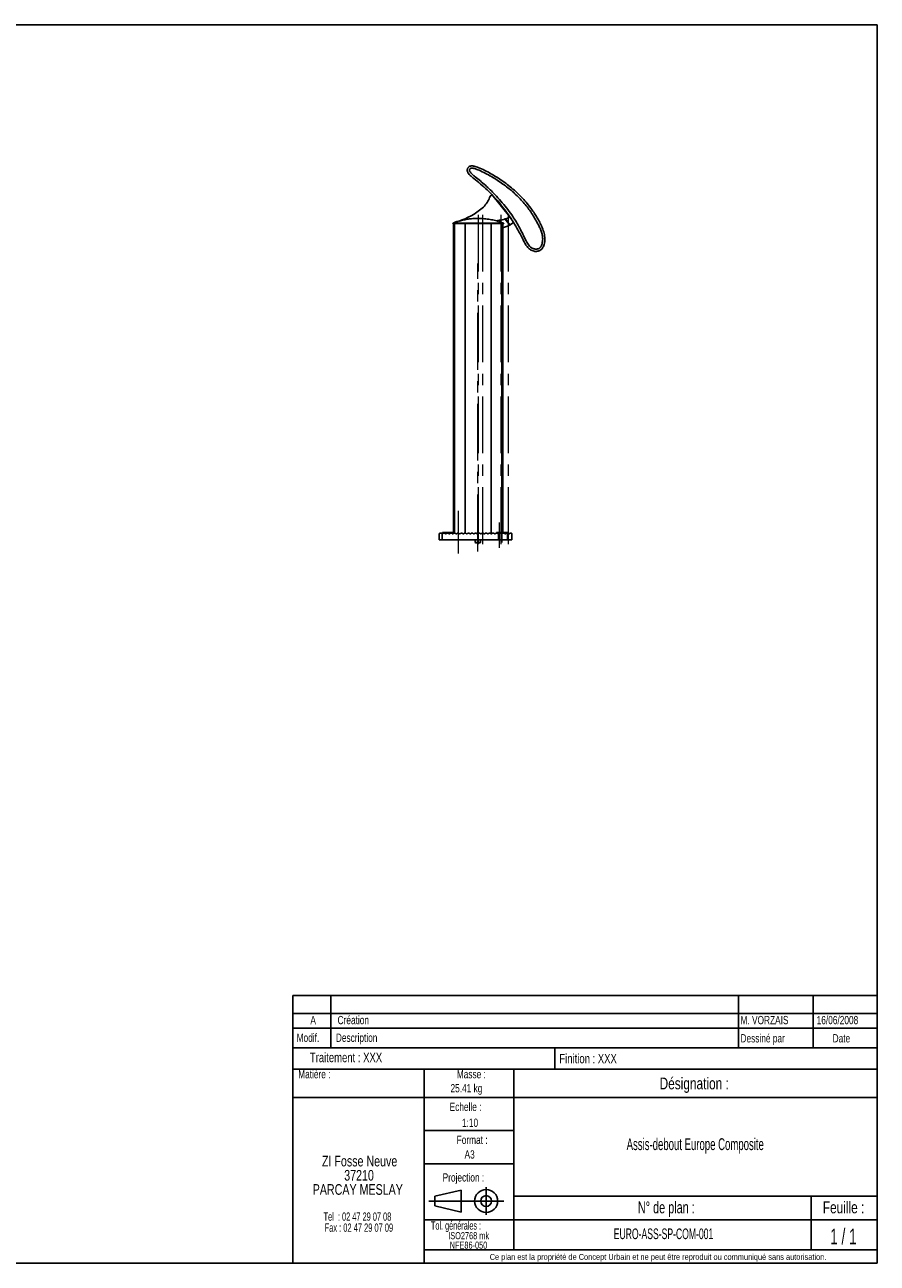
# Model space of a CAD drawing. Header units: millimetres. Extents: x 10 to 410, y 10 to 287.
# Tile 3 of 3: x 219 to 410, y 10 to 287. Entities that reach past the tile are written whole.
import ezdxf

# ---------------------------------------------------------------- set-up
doc = ezdxf.new("R2010")
doc.units = ezdxf.units.MM
doc.linetypes.add('CENTERX2', pattern=[20.32, 12.7, -2.54, 2.54, -2.54])
doc.layers.add('FORMAT', color=7, linetype='Continuous')
doc.styles.add('SLDTEXTSTYLE0', font='TXT', dxfattribs={"width": 0.605})
doc.styles.add('SLDTEXTSTYLE1', font='TXT', dxfattribs={"width": 0.75})
doc.styles.add('SLDTEXTSTYLE2', font='TXT', dxfattribs={"width": 0.666667})
doc.styles.add('SLDTEXTSTYLE3', font='TXT', dxfattribs={"width": 0.675})
doc.styles.add('SLDTEXTSTYLE4', font='TXT', dxfattribs={"width": 0.65})
doc.styles.add('SLDTEXTSTYLE5', font='TXT', dxfattribs={"width": 0.6875})

# ---------------------------------------------------------------- blocks, each defined once
blk = doc.blocks.new('SW_NOTE_0')
at = {"layer": 'FORMAT', "color": 0, "attachment_point": 2}
for s, insert, char_height, style in [('ZI Fosse Neuve', (11.05, 3.07), 2.3813, 'SLDTEXTSTYLE1'), ('37210', (10.92, -0.11), 2.381, 'SLDTEXTSTYLE1'), ('PARCAY MESLAY', (10.64, -3.28), 2.3813, 'SLDTEXTSTYLE1'), ('Tel  : 02 47 29 07 08', (10.56, -9.61), 1.8521, 'SLDTEXTSTYLE2'), ('Fax : 02 47 29 07 09', (10.88, -12.08), 1.8521, 'SLDTEXTSTYLE3')]:
    blk.add_mtext(s, dxfattribs=dict(at, insert=insert, char_height=char_height, style=style))
blk = doc.blocks.new('SW_NOTE_0_1')
at = {"layer": 'FORMAT', "color": 0, "char_height": 1.587, "attachment_point": 2, "style": 'SLDTEXTSTYLE1'}
for s, insert in [('ISO2768 mk', (5.78, 2.05)), ('NFE86-050', (5.74, -0.07))]:
    blk.add_mtext(s, dxfattribs=dict(at, insert=insert))

msp = doc.modelspace()

# ---------------------------------------------------------------- linework, layer by layer
at = {"color": 7, "linetype": 'Continuous', "lineweight": 25}
for p, q in [((327.7724, 244.0051), (323.7568, 249.0475)), ((327.7724, 244.0051), (327.8143, 244.0341)), ((315.028, 242.6211), (315.028, 242.5212)), ((315.028, 242.5212), (315.3077, 242.5212)), ((315.228, 242.5212), (315.228, 173.2392)), ((315.3077, 242.6212), (315.3077, 242.5212)), ((315.3077, 242.5212), (326.1482, 242.5212)), ((316.228, 243.0453), (316.2514, 243.0328)), ((325.0445, 243.0739), (325.0445, 243.2424)), ((325.2045, 243.0328), (325.228, 243.0453)), ((326.1482, 242.6212), (326.1482, 242.5212)), ((326.1482, 242.5212), (326.428, 242.5212)), ((326.228, 173.4212), (326.228, 242.5212)), ((326.428, 242.6211), (326.428, 242.5212)), ((327.905, 242.2234), (328.6146, 242.7885)), ((327.9077, 242.22), (328.617, 242.7849)), ((312.028, 173.1811), (312.028, 171.8212)), ((312.028, 171.8212), (312.6682, 171.8212)), ((312.6682, 171.8212), (312.6682, 173.1236)), ((312.6682, 171.8212), (325.3029, 171.8212)), ((312.778, 173.4212), (312.778, 173.1482)), ((312.778, 173.4212), (315.228, 173.4212)), ((320.078, 171.8212), (320.078, 171.2034)), ((321.278, 171.2034), (321.278, 171.8212)), ((324.7965, 173.4212), (324.7965, 173.3082)), ((324.7965, 173.4212), (327.2965, 173.4212)), ((325.3029, 171.8212), (325.3029, 173.1314)), ((325.3029, 171.8212), (327.3147, 171.8212)), ((327.2965, 173.3003), (327.2965, 173.4212)), ((327.3147, 171.8212), (327.3147, 173.2951)), ((327.3147, 171.8212), (328.228, 171.8212)), ((328.228, 171.8212), (328.228, 173.2223)), ((320.078, 171.2034), (320.178, 171.1034)), ((320.078, 171.2034), (320.1247, 171.2034)), ((320.1247, 171.2034), (321.278, 171.2034)), ((320.2169, 171.1034), (320.178, 171.1034)), ((321.178, 171.1034), (320.2169, 171.1034)), ((321.178, 171.1034), (321.278, 171.2034))]:
    msp.add_line(p, q, dxfattribs=at)
at = {"color": 8, "linetype": 'Continuous', "lineweight": 25}
for p, q in [((315.4604, 242.5212), (315.4604, 173.3049)), ((317.8366, 242.5212), (317.8366, 173.3076)), ((323.6194, 242.5212), (323.6194, 173.1359)), ((325.9955, 242.5212), (325.9955, 173.4212)), ((327.789, 242.2085), (326.7307, 243.5374))]:
    msp.add_line(p, q, dxfattribs=at)
at = {"color": 7, "linetype": 'Continuous', "lineweight": 25, "flags": 128}
for points in [[(328.121, 243.5574), (328.0436, 243.6545), (327.8244, 243.9298), (327.7669, 244.002)], [(327.905, 242.2234), (327.7801, 242.3802), (327.6309, 242.5676), (327.4578, 242.7849), (327.2614, 243.0315), (327.0421, 243.3068), (326.831, 243.5719)]]:
    msp.add_lwpolyline(points, dxfattribs=at)
at = {"color": 7, "linetype": 'Continuous', "lineweight": 25}
for centre, radius, start, end in [((316.8909, 251.1067), 6.984, 312.925537, 334.356537), ((325.9139, 247.1213), 2.892, 138.237016, 160.551041), ((311.5509, 258.0757), 15.7459, 287.979968, 309.882034), ((324.9077, 248.991), 5.7503, 271.363911, 299.880178), ((324.9242, 247.1944), 5.7503, 283.104197, 299.880178), ((327.3712, 241.7949), 0.6845, 38.39196, 38.749952)]:
    msp.add_arc(centre, radius, start, end, dxfattribs=at)
for points, knots in [([(332.4089, 236.6952), (332.3098, 236.7648), (332.0934, 236.9169), (331.8036, 237.207), (331.534, 237.5436), (331.2729, 237.947), (331.0206, 238.4117), (330.5622, 239.3478), (329.8707, 240.6901), (328.881, 242.4024), (327.8118, 244.0686), (326.6612, 245.6788), (325.4299, 247.2245), (324.1209, 248.6924), (322.735, 250.0766), (321.2851, 251.3831), (320.1404, 252.3284), (319.3377, 252.9518), (318.9215, 253.3085), (318.6208, 253.6416), (318.428, 253.9288), (318.3093, 254.1692), (318.2542, 254.4477), (318.3068, 254.7116), (318.3989, 254.9232), (318.5236, 255.1133), (318.7094, 255.3009), (318.9988, 255.4291), (319.338, 255.4568), (319.685, 255.41), (320.0944, 255.2964), (320.5699, 255.132), (321.4129, 254.789), (322.5376, 254.2645), (323.9169, 253.5118), (325.2528, 252.6838), (326.5746, 251.7797), (327.8778, 250.7955), (329.1454, 249.715), (330.3451, 248.5583), (331.466, 247.3279), (332.3851, 246.1497), (333.1478, 245.0656), (333.7851, 244.0972), (334.3708, 243.0971), (334.8865, 242.062), (335.2514, 241.1524), (335.4852, 240.3832), (335.6111, 239.7667), (335.6694, 239.132), (335.6384, 238.4874), (335.516, 237.9152), (335.3355, 237.4338), (335.1499, 237.0921), (334.9473, 236.8312), (334.7465, 236.6471), (334.5157, 236.5052), (334.2519, 236.3951), (333.9574, 236.3247), (333.6026, 236.2988), (333.2123, 236.3462), (332.7934, 236.4743), (332.5392, 236.6203), (332.4089, 236.6952)], [0, 0, 0, 0, 0.00672982, 0.01469931, 0.02270631, 0.03070039, 0.04140345, 0.0521123, 0.08870642, 0.12540038, 0.16212829, 0.19883621, 0.23548368, 0.27204661, 0.30822453, 0.34442967, 0.38061945, 0.39080626, 0.40098707, 0.41109544, 0.41565355, 0.4201976, 0.4259633, 0.43106316, 0.43491086, 0.43875981, 0.44366577, 0.44939035, 0.45594587, 0.46235502, 0.46879018, 0.4795606, 0.49033594, 0.51942513, 0.54856452, 0.57772821, 0.60685063, 0.63765675, 0.66856317, 0.69947923, 0.73033883, 0.76110567, 0.78256382, 0.804094, 0.82559634, 0.84702246, 0.86839313, 0.88004805, 0.89172021, 0.90334672, 0.91542759, 0.92749573, 0.93574244, 0.94397326, 0.94902308, 0.95406373, 0.95904155, 0.96402391, 0.96991712, 0.97581185, 0.98372992, 0.99165845, 1, 1, 1, 1]), ([(332.6792, 237.1158), (332.7839, 237.0557), (332.9828, 236.9413), (333.3108, 236.8389), (333.6086, 236.8016), (333.8782, 236.8204), (334.092, 236.8713), (334.282, 236.9496), (334.443, 237.0475), (334.5834, 237.1766), (334.7344, 237.3746), (334.8807, 237.6509), (335.0353, 238.0578), (335.1412, 238.5543), (335.1656, 239.0781), (335.1296, 239.555), (335.0359, 240.1252), (334.8333, 240.8431), (334.4896, 241.6879), (334.0703, 242.5168), (333.532, 243.4687), (332.8819, 244.546), (332.098, 245.7008), (331.2609, 246.7836), (330.3796, 247.7948), (329.4333, 248.763), (328.4251, 249.685), (327.3615, 250.5624), (326.2157, 251.4194), (324.9903, 252.2541), (323.6798, 253.0635), (322.3254, 253.8096), (321.2211, 254.3269), (320.4001, 254.6615), (319.9634, 254.8121), (319.6066, 254.9142), (319.351, 254.9519), (319.1417, 254.9398), (318.9947, 254.8794), (318.8812, 254.7578), (318.8018, 254.6127), (318.7637, 254.449), (318.7971, 254.3071), (318.8715, 254.1667), (319.0053, 253.967), (319.21, 253.7361), (319.582, 253.3969), (320.2712, 252.8628), (321.2221, 252.0673), (322.3346, 251.091), (323.4302, 250.0921), (324.587, 248.9176), (325.8033, 247.5741), (327.0629, 246.0523), (328.1632, 244.5961), (329.0833, 243.1968), (329.8375, 241.8717), (330.542, 240.519), (331.0706, 239.4389), (331.4623, 238.6519), (331.7245, 238.1601), (332.0383, 237.6937), (332.3619, 237.3398), (332.5983, 237.1729), (332.6792, 237.1158)], [0, 0, 0, 0, 0.00711065, 0.01351828, 0.02015557, 0.02472258, 0.02941493, 0.03307305, 0.03682191, 0.04048764, 0.04426786, 0.05148445, 0.05886699, 0.06993187, 0.08130923, 0.0897265, 0.09814725, 0.11540895, 0.13365715, 0.15195214, 0.17024611, 0.19825622, 0.22626083, 0.25265052, 0.27906383, 0.30545638, 0.33258705, 0.35973781, 0.38687518, 0.41708731, 0.44729897, 0.47784441, 0.5083819, 0.51928132, 0.53020635, 0.53565782, 0.54118062, 0.54540853, 0.54788223, 0.5503517, 0.55505747, 0.55754717, 0.56007084, 0.56345265, 0.56691403, 0.57425114, 0.58160664, 0.59663318, 0.62573266, 0.65483992, 0.68407047, 0.71330004, 0.75218905, 0.79109532, 0.82997513, 0.85994748, 0.88995809, 0.92000939, 0.9500374, 0.96099027, 0.97195399, 0.98292655, 0.99415857, 1, 1, 1, 1]), ([(327.7724, 244.0051), (327.7918, 244.0057), (327.8129, 244.0062), (327.8303, 244.0071), (327.8316, 244.0072)], [0, 0, 0, 0, 0.92173174, 1, 1, 1, 1]), ([(315.3201, 242.7348), (315.2601, 242.7009), (315.1623, 242.6457), (315.064, 242.6371), (315.0261, 242.6338)], [0, 0, 0, 0, 0.613973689, 1, 1, 1, 1]), ([(315.028, 242.6211), (315.0335, 242.6211), (315.0445, 242.6212), (315.1308, 242.6212), (315.228, 242.6211), (315.2926, 242.6212), (315.3077, 242.6212)], [0, 0, 0, 0, 0.30255668, 0.605118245, 0.907686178, 1, 1, 1, 1]), ([(315.3077, 242.6212), (315.6396, 242.6215), (316.3034, 242.6221), (317.3571, 242.6209), (318.4474, 242.6213), (319.5574, 242.6211), (320.6646, 242.6211), (321.7723, 242.6212), (322.8839, 242.6212), (323.9956, 242.6211), (325.0927, 242.6212), (325.7954, 242.6212), (326.1482, 242.6212)], [0, 0, 0, 0, 0.09756337, 0.19512684, 0.29596469, 0.39680267, 0.4943658, 0.59192892, 0.6927666, 0.79360434, 0.89634399, 1, 1, 1, 1]), ([(316.1946, 243.0347), (316.1913, 243.0338), (315.8947, 242.9503), (315.6058, 242.842), (315.3201, 242.7348)], [0, 0, 0, 0, 0.01103177, 1, 1, 1, 1]), ([(325.2045, 243.0328), (324.8047, 243.1429), (324.0023, 243.3638), (322.7669, 243.5682), (321.5145, 243.6852), (320.3365, 243.6961), (319.241, 243.628), (318.2348, 243.4953), (317.2332, 243.3092), (316.5792, 243.1251), (316.2514, 243.0328)], [0, 0, 0, 0, 0.13695294, 0.27487456, 0.41313419, 0.55231118, 0.6637079, 0.7755815, 0.88753937, 1, 1, 1, 1]), ([(326.1359, 242.7348), (325.9071, 242.8195), (325.6179, 242.9265), (325.3223, 243.0141), (325.2605, 243.0324)], [0, 0, 0, 0, 0.79082241, 1, 1, 1, 1]), ([(326.4299, 242.6338), (326.3919, 242.6371), (326.2936, 242.6457), (326.1959, 242.7009), (326.1359, 242.7348)], [0, 0, 0, 0, 0.3860335, 1, 1, 1, 1]), ([(326.1482, 242.6212), (326.1963, 242.6212), (326.2924, 242.6212), (326.3884, 242.6211), (326.4251, 242.6212), (326.4274, 242.6211), (326.428, 242.6211)], [0, 0, 0, 0, 0.30256414, 0.60511728, 0.90768023, 1, 1, 1, 1]), ([(327.789, 242.2085), (327.8078, 242.2092), (327.8392, 242.2104), (327.8715, 242.2108), (327.8879, 242.2138), (327.8976, 242.2169), (327.9055, 242.2199), (327.9069, 242.22), (327.9077, 242.22)], [0, 0, 0, 0, 0.32310421, 0.54051235, 0.62431041, 0.72812069, 0.85315811, 1, 1, 1, 1]), ([(312.0303, 173.1811), (312.0297, 173.1803), (312.0252, 173.1748), (312.0641, 173.2242), (312.146, 173.2782), (312.24, 173.3114), (312.3585, 173.3138), (312.4832, 173.2747), (312.5509, 173.2051), (312.5772, 173.1782)], [0, 0, 0, 0, 0.04149545, 0.30169536, 0.45191801, 0.60522083, 0.75432982, 0.90467031, 1, 1, 1, 1]), ([(312.5772, 173.1782), (312.5932, 173.1623), (312.62, 173.1358), (312.6544, 173.1271), (312.6682, 173.1236)], [0, 0, 0, 0, 0.598866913, 1, 1, 1, 1]), ([(312.6682, 173.1236), (312.6891, 173.1224), (312.7304, 173.1201), (312.7811, 173.144), (312.8045, 173.1694), (312.8126, 173.1782)], [0, 0, 0, 0, 0.40037438, 0.79196868, 1, 1, 1, 1]), ([(312.8126, 173.1782), (312.8426, 173.2086), (312.9027, 173.2694), (313.0226, 173.3123), (313.1541, 173.3136), (313.2768, 173.2672), (313.3372, 173.2039), (313.3618, 173.1782)], [0, 0, 0, 0, 0.193900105, 0.386889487, 0.607380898, 0.840185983, 1, 1, 1, 1]), ([(313.3618, 173.1782), (313.3746, 173.1652), (313.4001, 173.1393), (313.451, 173.1209), (313.5067, 173.12), (313.5597, 173.1392), (313.586, 173.1666), (313.5972, 173.1782)], [0, 0, 0, 0, 0.19236033, 0.38386869, 0.60058309, 0.83016075, 1, 1, 1, 1]), ([(313.5972, 173.1782), (313.6269, 173.2084), (313.6863, 173.2687), (313.8052, 173.3119), (313.9348, 173.3139), (314.0585, 173.2692), (314.1199, 173.2056), (314.1464, 173.1782)], [0, 0, 0, 0, 0.19301779, 0.38522574, 0.60093071, 0.82755991, 1, 1, 1, 1]), ([(314.1464, 173.1782), (314.159, 173.1653), (314.1843, 173.1396), (314.2349, 173.121), (314.2899, 173.1199), (314.3432, 173.1385), (314.3698, 173.1659), (314.3818, 173.1782)], [0, 0, 0, 0, 0.191659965, 0.382571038, 0.594995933, 0.818739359, 1, 1, 1, 1]), ([(314.3818, 173.1782), (314.4112, 173.2082), (314.47, 173.2681), (314.5881, 173.3114), (314.716, 173.3142), (314.8406, 173.2709), (314.9028, 173.2071), (314.931, 173.1782)], [0, 0, 0, 0, 0.19224929, 0.38378274, 0.59533573, 0.81649462, 1, 1, 1, 1]), ([(314.931, 173.1782), (314.9367, 173.1716), (314.9534, 173.1528), (314.9899, 173.1303), (315.0408, 173.118), (315.0963, 173.1252), (315.1399, 173.1485), (315.1599, 173.171), (315.1664, 173.1782)], [0, 0, 0, 0, 0.09272566, 0.26826684, 0.46551878, 0.6800867, 0.89722972, 1, 1, 1, 1]), ([(315.1664, 173.1782), (315.1783, 173.1919), (315.2154, 173.2344), (315.2975, 173.2872), (315.4153, 173.3179), (315.5443, 173.304), (315.6495, 173.2512), (315.6983, 173.1972), (315.7156, 173.1782)], [0, 0, 0, 0, 0.08342678, 0.25889775, 0.45513474, 0.6676954, 0.88262072, 1, 1, 1, 1]), ([(315.7156, 173.1782), (315.728, 173.1655), (315.7528, 173.1401), (315.8028, 173.1214), (315.8566, 173.1197), (315.9105, 173.1373), (315.9378, 173.1649), (315.951, 173.1782)], [0, 0, 0, 0, 0.19051068, 0.38043738, 0.58586867, 0.79988229, 1, 1, 1, 1]), ([(315.951, 173.1782), (315.9799, 173.2078), (316.0377, 173.267), (316.1543, 173.3107), (316.2796, 173.3146), (316.4056, 173.2736), (316.4692, 173.2095), (316.5002, 173.1782)], [0, 0, 0, 0, 0.19097814, 0.38141621, 0.58618532, 0.7981865, 1, 1, 1, 1]), ([(316.5002, 173.1782), (316.5074, 173.1701), (316.5258, 173.1497), (316.5654, 173.1278), (316.6168, 173.1179), (316.6709, 173.1273), (316.7116, 173.1509), (316.73, 173.1718), (316.7356, 173.1782)], [0, 0, 0, 0, 0.11629887, 0.29631064, 0.4927075, 0.70073072, 0.90884012, 1, 1, 1, 1]), ([(316.7356, 173.1782), (316.749, 173.1934), (316.7879, 173.2376), (316.8732, 173.29), (316.9912, 173.3181), (317.1173, 173.3023), (317.2198, 173.25), (317.2673, 173.1974), (317.2848, 173.1782)], [0, 0, 0, 0, 0.09403665, 0.27287221, 0.46733866, 0.67324139, 0.88005306, 1, 1, 1, 1]), ([(317.2848, 173.1782), (317.297, 173.1656), (317.3215, 173.1405), (317.371, 173.1216), (317.4239, 173.1196), (317.4784, 173.1364), (317.5061, 173.1641), (317.5202, 173.1782)], [0, 0, 0, 0, 0.1896068, 0.37879078, 0.57885507, 0.78520108, 1, 1, 1, 1]), ([(317.5202, 173.1782), (317.5487, 173.2075), (317.6057, 173.2661), (317.7211, 173.3101), (317.8445, 173.3149), (317.9717, 173.2757), (318.0362, 173.2112), (318.0694, 173.1782)], [0, 0, 0, 0, 0.18998151, 0.37956652, 0.5791356, 0.78391113, 1, 1, 1, 1]), ([(318.0694, 173.1782), (318.0779, 173.1689), (318.0978, 173.1473), (318.1398, 173.126), (318.1914, 173.118), (318.2443, 173.1291), (318.2826, 173.1527), (318.2998, 173.1724), (318.3048, 173.1782)], [0, 0, 0, 0, 0.136272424, 0.319237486, 0.513958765, 0.716181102, 0.917444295, 1, 1, 1, 1]), ([(318.3048, 173.1782), (318.3195, 173.1948), (318.3601, 173.2405), (318.4484, 173.2925), (318.5665, 173.3182), (318.6903, 173.3007), (318.7902, 173.2487), (318.8365, 173.1975), (318.854, 173.1782)], [0, 0, 0, 0, 0.10387245, 0.2853674, 0.47811564, 0.67852356, 0.87902566, 1, 1, 1, 1]), ([(318.854, 173.1782), (318.8661, 173.1657), (318.8903, 173.1408), (318.9393, 173.1219), (318.9918, 173.1193), (319.0432, 173.1357), (319.0745, 173.16), (319.0877, 173.1761), (319.0894, 173.1782)], [0, 0, 0, 0, 0.18879298, 0.37728641, 0.57313766, 0.77334925, 0.9704919, 1, 1, 1, 1]), ([(319.0894, 173.1782), (319.1176, 173.2072), (319.1739, 173.2653), (319.2883, 173.3095), (319.4107, 173.3155), (319.5302, 173.2775), (319.6034, 173.2211), (319.6343, 173.1834), (319.6386, 173.1782)], [0, 0, 0, 0, 0.18907739, 0.37787921, 0.57333987, 0.77232309, 0.96806026, 1, 1, 1, 1]), ([(319.6386, 173.1782), (319.6482, 173.1679), (319.6693, 173.1453), (319.7133, 173.1246), (319.7649, 173.1183), (319.8167, 173.1305), (319.8532, 173.154), (319.8694, 173.1729), (319.874, 173.1782)], [0, 0, 0, 0, 0.15281843, 0.33763953, 0.53040388, 0.72775256, 0.92391954, 1, 1, 1, 1]), ([(319.874, 173.1782), (319.89, 173.196), (319.932, 173.243), (320.0228, 173.2945), (320.141, 173.3182), (320.2628, 173.2994), (320.3605, 173.2475), (320.4058, 173.1974), (320.4232, 173.1782)], [0, 0, 0, 0, 0.11255071, 0.2960699, 0.48719774, 0.68314946, 0.87880816, 1, 1, 1, 1]), ([(320.4232, 173.1782), (320.4352, 173.1658), (320.4591, 173.141), (320.5078, 173.122), (320.5598, 173.1193), (320.6105, 173.1349), (320.6424, 173.1587), (320.6561, 173.1752), (320.6586, 173.1782)], [0, 0, 0, 0, 0.188187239, 0.376180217, 0.568850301, 0.764344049, 0.95794292, 1, 1, 1, 1]), ([(320.6586, 173.1782), (320.6865, 173.207), (320.7424, 173.2647), (320.856, 173.3091), (320.9772, 173.3156), (321.0951, 173.2794), (321.1697, 173.2239), (321.2018, 173.1853), (321.2078, 173.1782)], [0, 0, 0, 0, 0.18840157, 0.37662801, 0.56900643, 0.76356522, 0.9560766, 1, 1, 1, 1]), ([(321.2078, 173.1782), (321.2182, 173.1672), (321.2403, 173.1438), (321.2859, 173.1237), (321.3374, 173.1186), (321.3882, 173.1317), (321.4234, 173.1551), (321.439, 173.1733), (321.4432, 173.1782)], [0, 0, 0, 0, 0.16609223, 0.35202212, 0.54288626, 0.7363353, 0.92877826, 1, 1, 1, 1]), ([(321.4432, 173.1782), (321.4602, 173.197), (321.5034, 173.245), (321.5963, 173.2962), (321.7145, 173.3182), (321.8347, 173.2982), (321.9306, 173.2466), (321.9752, 173.1972), (321.9924, 173.1782)], [0, 0, 0, 0, 0.119816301, 0.304807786, 0.494496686, 0.686941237, 0.878981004, 1, 1, 1, 1]), ([(321.9924, 173.1782), (322.0043, 173.1659), (322.0281, 173.1412), (322.0765, 173.1222), (322.1281, 173.1192), (322.1782, 173.1343), (322.2107, 173.1578), (322.2248, 173.1746), (322.2278, 173.1782)], [0, 0, 0, 0, 0.1877167, 0.37532074, 0.56562387, 0.75756058, 0.94840321, 1, 1, 1, 1]), ([(322.2278, 173.1782), (322.2555, 173.2069), (322.311, 173.2643), (322.424, 173.3088), (322.5444, 173.3157), (322.661, 173.2808), (322.7368, 173.226), (322.7698, 173.1867), (322.777, 173.1782)], [0, 0, 0, 0, 0.187870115, 0.375639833, 0.565730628, 0.75697936, 0.947022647, 1, 1, 1, 1]), ([(322.777, 173.1782), (322.7881, 173.1666), (322.8108, 173.1427), (322.8577, 173.123), (322.909, 173.1189), (322.9592, 173.1326), (322.9933, 173.1558), (323.0084, 173.1735), (323.0124, 173.1782)], [0, 0, 0, 0, 0.17623657, 0.36278216, 0.5520045, 0.74250871, 0.93233459, 1, 1, 1, 1]), ([(323.0124, 173.1782), (323.039, 173.206), (323.0932, 173.2625), (323.2043, 173.3078), (323.3243, 173.3162), (323.4408, 173.283), (323.5187, 173.2287), (323.5531, 173.1882), (323.5616, 173.1782)], [0, 0, 0, 0, 0.1816407, 0.36913064, 0.55826692, 0.7482299, 0.93734983, 1, 1, 1, 1]), ([(323.5616, 173.1782), (323.5734, 173.1659), (323.5971, 173.1414), (323.6454, 173.1223), (323.6967, 173.1192), (323.7464, 173.1338), (323.7792, 173.1571), (323.7936, 173.1741), (323.797, 173.1782)], [0, 0, 0, 0, 0.1873643, 0.37467599, 0.56329918, 0.75269457, 0.94153312, 1, 1, 1, 1]), ([(323.797, 173.1782), (323.8246, 173.2068), (323.8797, 173.2639), (323.9924, 173.3086), (324.1121, 173.3158), (324.2279, 173.2817), (324.3045, 173.2275), (324.3381, 173.1877), (324.3462, 173.1782)], [0, 0, 0, 0, 0.18746281, 0.37487928, 0.56335133, 0.75228117, 0.94058237, 1, 1, 1, 1]), ([(324.3462, 173.1782), (324.3577, 173.1662), (324.381, 173.1419), (324.4287, 173.1226), (324.4799, 173.1191), (324.5295, 173.1332), (324.563, 173.1563), (324.5778, 173.1737), (324.5816, 173.1782)], [0, 0, 0, 0, 0.18336563, 0.370214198, 0.558196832, 0.746661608, 0.934778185, 1, 1, 1, 1]), ([(324.5816, 173.1782), (324.6081, 173.2059), (324.6621, 173.2622), (324.7729, 173.3076), (324.8923, 173.3162), (325.0081, 173.2837), (325.0867, 173.2299), (325.1216, 173.189), (325.1308, 173.1782)], [0, 0, 0, 0, 0.18132068, 0.36855091, 0.55641027, 0.74451367, 0.93221908, 1, 1, 1, 1]), ([(325.1308, 173.1782), (325.1426, 173.1659), (325.1662, 173.1415), (325.2143, 173.1225), (325.2617, 173.1189), (325.2904, 173.1276), (325.3029, 173.1314)], [0, 0, 0, 0, 0.26507954, 0.53012953, 0.79580191, 1, 1, 1, 1]), ([(325.3029, 173.1314), (325.3181, 173.1389), (325.3422, 173.1507), (325.3597, 173.1708), (325.3662, 173.1782)], [0, 0, 0, 0, 0.63317948, 1, 1, 1, 1]), ([(325.3662, 173.1782), (325.3935, 173.2065), (325.448, 173.2632), (325.5595, 173.308), (325.6773, 173.3159), (325.791, 173.2843), (325.8697, 173.2314), (325.9053, 173.1899), (325.9154, 173.1782)], [0, 0, 0, 0, 0.185105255, 0.370259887, 0.554190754, 0.738320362, 0.925691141, 1, 1, 1, 1]), ([(325.9154, 173.1782), (325.9261, 173.1669), (325.9484, 173.1434), (325.9943, 173.1235), (326.0452, 173.1187), (326.0959, 173.1317), (326.131, 173.155), (326.1467, 173.1734), (326.1508, 173.1782)], [0, 0, 0, 0, 0.16828891, 0.35074687, 0.53880587, 0.73305106, 0.93059158, 1, 1, 1, 1]), ([(326.1508, 173.1782), (326.1774, 173.2059), (326.2315, 173.2621), (326.3395, 173.3065), (326.4572, 173.3167), (326.5783, 173.2846), (326.6582, 173.2284), (326.6941, 173.1852), (326.7, 173.1782)], [0, 0, 0, 0, 0.16831211, 0.34169612, 0.5263577, 0.73167441, 0.95617317, 1, 1, 1, 1]), ([(326.7, 173.1782), (326.7129, 173.1652), (326.7416, 173.1363), (326.7966, 173.1192), (326.857, 173.1222), (326.9049, 173.1444), (326.9285, 173.1705), (326.9354, 173.1782)], [0, 0, 0, 0, 0.179754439, 0.400493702, 0.624766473, 0.890314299, 1, 1, 1, 1]), ([(326.9354, 173.1782), (326.9689, 173.2107), (327.0482, 173.2875), (327.1932, 173.3201), (327.2711, 173.3041), (327.3147, 173.2951)], [0, 0, 0, 0, 0.2440614, 0.57647599, 1, 1, 1, 1]), ([(327.3147, 173.2951), (327.3446, 173.2839), (327.4048, 173.2613), (327.4578, 173.206), (327.4846, 173.1782)], [0, 0, 0, 0, 0.49544482, 1, 1, 1, 1]), ([(327.4846, 173.1782), (327.5012, 173.163), (327.5587, 173.1102), (327.635, 173.1179), (327.6943, 173.1488), (327.7151, 173.1726), (327.72, 173.1782)], [0, 0, 0, 0, 0.20096513, 0.69880606, 0.92883461, 1, 1, 1, 1]), ([(327.72, 173.1782), (327.746, 173.2047), (327.7984, 173.2584), (327.8953, 173.3015), (328.0005, 173.3186), (328.1324, 173.2924), (328.2154, 173.2341), (328.2244, 173.2254), (328.2276, 173.2223)], [0, 0, 0, 0, 0.08174485, 0.16513672, 0.32767593, 0.49039771, 0.82069119, 1, 1, 1, 1])]:
    msp.add_open_spline(points, degree=3, knots=knots, dxfattribs=at)
at = {"layer": 'FORMAT', "color": 7}
for p, q in [((10, 287), (410, 287)), ((410, 10), (410, 287)), ((279.241, 65.8882), (279.241, 69.8882)), ((279.241, 69.8882), (410, 69.8882)), ((287.79, 65.8882), (287.79, 69.8882)), ((395.662, 65.8882), (395.662, 69.8882)), ((279.241, 58.1803), (279.241, 65.8882)), ((279.241, 65.8882), (410, 65.8882)), ((279.241, 65.8882), (410, 65.8882)), ((287.79, 58.1803), (287.79, 65.8882)), ((395.662, 58.1803), (395.662, 65.8882)), ((279.241, 62.5641), (410, 62.5641)), ((410, 58.1803), (279.241, 58.1803)), ((279.241, 10), (279.241, 58.1803)), ((279.241, 58.1803), (410, 58.1803)), ((337.9026, 58.1803), (337.9026, 53.3782)), ((279.241, 53.3782), (410, 53.3782)), ((308.6108, 53.3782), (308.6108, 10)), ((328.7214, 53.3782), (328.7214, 13.0206)), ((279.241, 47.0839), (328.7214, 47.0839)), ((328.7214, 47.0839), (410, 47.0839)), ((308.6108, 39.6928), (328.7214, 39.6928)), ((308.6108, 32.2322), (328.7214, 32.2322)), ((311.0321, 25.0082), (316.9304, 26.3671)), ((311.0321, 22.8108), (311.0321, 25.0082)), ((316.9304, 26.3671), (316.9304, 21.4519)), ((316.9304, 26.3671), (316.9304, 21.4519)), ((322.5106, 27.0231), (322.5106, 20.8246)), ((328.7214, 25.0184), (410, 25.0184)), ((395.2064, 25.0184), (395.2064, 13.0206)), ((309.6732, 23.9095), (326.4427, 23.9095)), ((311.0321, 22.8108), (316.9304, 21.4519)), ((308.6108, 19.7139), (410, 19.7139)), ((308.6108, 13.0206), (410, 13.0206)), ((10, 10), (410, 10))]:
    msp.add_line(p, q, dxfattribs=at)
at = {"layer": 'FORMAT', "linetype": 'CENTERX2', "lineweight": 18}
for p, q in [((320.728, 244.5212), (320.728, 170.5212)), ((321.6993, 244.5212), (321.6993, 170.5212)), ((325.758, 244.5212), (325.758, 170.5212)), ((327.428, 244.5212), (327.428, 170.5212)), ((320.678, 169.2034), (320.678, 233.6034)), ((316.3429, 168.7055), (316.3429, 178.2875)), ((325.4684, 170.0005), (325.4684, 175.6976)), ((326.0465, 175.4212), (326.0465, 171.1782))]:
    msp.add_line(p, q, dxfattribs=at)
at = {"layer": 'FORMAT'}
for p, q in [((378.9874, 69.8882), (378.9874, 58.1803)), ((410, 10), (410, 69.8882)), ((279.241, 10), (410, 10))]:
    msp.add_line(p, q, dxfattribs=at)
at = {"layer": 'FORMAT', "color": 7}
for radius in [2.5739, 1.2143]:
    msp.add_circle((322.5106, 23.9095), radius, dxfattribs=at)

# ---------------------------------------------------------------- block references
at = {"layer": 'FORMAT'}
for name, p in [('SW_NOTE_0', (283.1543, 30.9688)), ('SW_NOTE_0_1', (312.8159, 14.9121))]:
    msp.add_blockref(name, p, dxfattribs=at)

# ---------------------------------------------------------------- texts
for s, insert, char_height, attachment_point, style in [('A', (283.8077, 65.3139), 1.8521, 2, 'SLDTEXTSTYLE1'), ('Création', (289.2757, 65.3139), 1.85208, 1, 'SLDTEXTSTYLE1'), ('M. VORZAIS', (379.4105, 65.3125), 1.85208, 1, 'SLDTEXTSTYLE1'), ('16/06/2008', (396.4486, 65.3125), 1.85208, 1, 'SLDTEXTSTYLE1'), ('Modif.', (280.1183, 61.366), 1.85208, 1, 'SLDTEXTSTYLE1'), ('Description', (288.8912, 61.366), 1.852083, 1, 'SLDTEXTSTYLE1'), ('Dessiné par', (379.4105, 61.2412), 1.852083, 1, 'SLDTEXTSTYLE1'), ('Date', (400.019, 61.2412), 1.85208, 1, 'SLDTEXTSTYLE1'), ('Traitement : XXX', (283.0759, 57.0853), 2.116667, 1, 'SLDTEXTSTYLE1'), ('Finition : XXX', (338.8894, 56.8311), 2.116667, 1, 'SLDTEXTSTYLE1'), ('Matière :', (280.4636, 53.2191), 1.85208, 1, 'SLDTEXTSTYLE1'), ('Masse :', (319.199, 53.2191), 1.85208, 2, 'SLDTEXTSTYLE1'), ('25.41 kg', (314.5372, 50.0739), 1.85208, 1, 'SLDTEXTSTYLE1'), ('Désignation :', (369.0574, 51.5391), 2.645833, 2, 'SLDTEXTSTYLE1'), ('Echelle :', (314.3416, 45.9047), 1.85208, 1, 'SLDTEXTSTYLE1'), ('1:10', (317.1044, 42.3484), 1.85208, 1, 'SLDTEXTSTYLE1'), ('Format :', (319.3752, 38.5244), 1.85208, 2, 'SLDTEXTSTYLE1'), ('Assis-debout Europe Composite', (369.2883, 37.9504), 2.645833, 2, 'SLDTEXTSTYLE0'), ('A3', (318.8178, 35.2592), 1.85208, 2, 'SLDTEXTSTYLE1'), ('Projection :', (312.781, 30.1138), 1.852083, 1, 'SLDTEXTSTYLE1'), ('N° de plan :', (362.8159, 23.8099), 2.645833, 2, 'SLDTEXTSTYLE5'), ('Feuille :', (402.4705, 23.8099), 2.64583, 2, 'SLDTEXTSTYLE1'), ('Tol. générales :', (310.1588, 19.3616), 1.852083, 1, 'SLDTEXTSTYLE0'), ('EURO-ASS-SP-COM-001', (362.1879, 17.7745), 2.38125, 2, 'SLDTEXTSTYLE0'), ('1 / 1', (402.4362, 17.7358), 3.5, 2, 'SLDTEXTSTYLE4'), ('Ce plan est la propriété de Concept Urbain et ne peut être reproduit ou communiqué sans autorisation.', (360.9607, 12.0826), 1.3229167, 2, 'SLDTEXTSTYLE1')]:
    msp.add_mtext(s, dxfattribs=dict(at, insert=insert, char_height=char_height, attachment_point=attachment_point, style=style))

doc.saveas('drawing.dxf')
